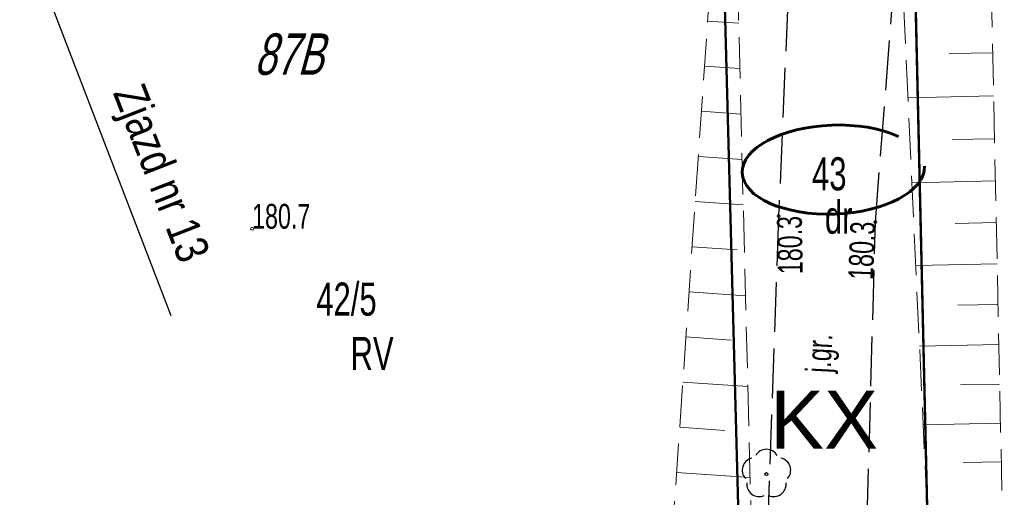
# Model space of a CAD drawing. Header units: metres. Extents: x 7429064 to 7431133, y 5709479 to 5714472.
# Tile 12 of 176: x 7429258 to 7429288, y 5709646 to 5709661. Entities that reach past the tile are written whole.
import ezdxf
from ezdxf.enums import TextEntityAlignment as Align

# ---------------------------------------------------------------- set-up
doc = ezdxf.new("R2010")
doc.units = ezdxf.units.M
for name, pattern in [('1', [0]), ('2_BUBZ02', [1.75, 1.25, -0.5]), ('2_KTJZ01', [2, 1.5, -0.5]), ('3_1', [0]), ('3_BUBZ02', [1.75, 1.25, -0.5]), ('3_BUBZ02G', [1.75, 1.25, -0.5]), ('3_KTJZ01', [2, 1.5, -0.5]), ('4', [2.5, 1.5, -1]), ('ACAD_ISO03W100', [30, 12, -18])]:
    doc.linetypes.add(name, pattern=pattern)
doc.layers.add('_1_Mapa', color=7, linetype='Continuous')
doc.layers.add('D_1_LINIA_OPIS_ZJAZDY', color=7, linetype='Continuous')
for name, color, linetype, lineweight in [('BUBZ_L_1', 252, '2_BUBZ02', 18), ('DZIAŁKI_WEJCIE _SIECI', 30, 'ACAD_ISO03W100', 60), ('EADTD_T_0', 252, 'Continuous', 25), ('KTJZ_E_T_0', 252, 'Continuous', 15), ('KTJZ_L_0', 252, '2_KTJZ01', 30), ('LINIE_ROZGRANICZAJACE_L_0', 252, 'Continuous', 50), ('MPZP', 252, 'Continuous', 50), ('OBOP_T_1', 82, 'Continuous', 30), ('OBREB_L_0', 252, '4', 18), ('RTPW_T_0', 252, 'Continuous', 15)]:
    doc.layers.add(name, color=color, linetype=linetype, lineweight=lineweight)
for name, color, linetype, lineweight, true_color in [('DZIALKA_L_0', 7, '1', 40, 0x008000), ('DZIALKA_T_0', 7, 'Continuous', 40, 0x008000), ('KONTUR_T_0', 7, 'Continuous', 18, 0x008000), ('UZYTKI_T_0', 7, 'Continuous', 18, 0x008000)]:
    doc.layers.add(name, color=color, linetype=linetype, lineweight=lineweight, true_color=true_color)
doc.styles.add('ARIAL', font='arial.ttf')
doc.styles.add('Styl Arial', font='arial.ttf', dxfattribs={"width": 0.8, "height": 0.9})

# ---------------------------------------------------------------- blocks, each defined once
blk = doc.blocks.new('3_OBOP02_01')
at = {"linetype": 'Continuous'}
blk.add_circle((0, 0), 0.045, dxfattribs=at)
for centre, start, end in [((0, 0.375), 30.1401, 149.8599), ((-0.357, 0.116), 102.1445, 221.86), ((0.357, 0.116), 318.14, 77.8555), ((-0.22, -0.303), 174.1482, 293.8542), ((0.22, -0.303), 246.1458, 5.8518)]:
    blk.add_arc(centre, 0.375, start, end, dxfattribs=at)
blk = doc.blocks.new('3_RTPW01')
at = {"linetype": 'Continuous'}
blk.add_circle((0, 0), 0.045, dxfattribs=at)
blk = doc.blocks.new('X-ref_MDCP_Szara')
at = {"layer": 'BUBZ_L_1', "linetype": '3_BUBZ02G'}
for p, q in [((7429279.452, 5709670.52), (7429277.439, 5709641.257)), ((7429287.72, 5709642.9), (7429287.31, 5709662.43))]:
    blk.add_line(p, q, dxfattribs=at)
at = {"layer": 'BUBZ_L_1', "linetype": '3_BUBZ02'}
for p, q in [((7429280.23, 5709639.6), (7429279.452, 5709670.52)), ((7429284.6, 5709662.895), (7429285.52, 5709643.01))]:
    blk.add_line(p, q, dxfattribs=at)
at = {"layer": 'BUBZ_L_1', "linetype": '3_1'}
for p, q in [((7429278.768, 5709660.582), (7429279.704, 5709660.517)), ((7429287.369, 5709659.625), (7429286.061, 5709659.598)), ((7429278.674, 5709659.218), (7429279.738, 5709659.145)), ((7429287.396, 5709658.318), (7429284.814, 5709658.263)), ((7429278.581, 5709657.855), (7429279.773, 5709657.773)), ((7429287.423, 5709657.027), (7429286.149, 5709657)), ((7429278.487, 5709656.492), (7429279.807, 5709656.401)), ((7429287.45, 5709655.752), (7429284.933, 5709655.699)), ((7429278.393, 5709655.129), (7429279.842, 5709655.029)), ((7429287.476, 5709654.494), (7429286.234, 5709654.468)), ((7429278.299, 5709653.766), (7429279.663, 5709653.672)), ((7429287.502, 5709653.251), (7429285.049, 5709653.2)), ((7429278.206, 5709652.403), (7429279.911, 5709652.285)), ((7429287.528, 5709652.024), (7429286.317, 5709651.999)), ((7429278.112, 5709651.039), (7429279.475, 5709650.946)), ((7429287.554, 5709650.813), (7429285.161, 5709650.762)), ((7429278.018, 5709649.676), (7429279.98, 5709649.541)), ((7429287.579, 5709649.616), (7429286.398, 5709649.592)), ((7429277.924, 5709648.313), (7429279.287, 5709648.219)), ((7429287.604, 5709648.435), (7429285.271, 5709648.386)), ((7429287.628, 5709647.269), (7429286.477, 5709647.245)), ((7429277.831, 5709646.95), (7429280.049, 5709646.797))]:
    blk.add_line(p, q, dxfattribs=at)
at = {"layer": 'DZIALKA_L_0', "linetype": '1'}
for p, q in [((7429284.72, 5709675.26), (7429285.527, 5709640.123)), ((7429279.02, 5709671.07), (7429279.899, 5709638.023))]:
    blk.add_line(p, q, dxfattribs=at)
at = {"layer": 'KTJZ_L_0', "linetype": '3_KTJZ01'}
for p, q in [((7429283.83, 5709654.51), (7429284.99, 5709669.38)), ((7429281.53, 5709669.16), (7429280.91, 5709654.69)), ((7429280.91, 5709654.69), (7429280.37, 5709639.68)), ((7429283.42, 5709639.56), (7429283.83, 5709654.51))]:
    blk.add_line(p, q, dxfattribs=at)
at = {"layer": 'LINIE_ROZGRANICZAJACE_L_0'}
for points in [[(7429284.72, 5709675.26), (7429285.527, 5709640.123)], [(7429284.72, 5709675.26), (7429285.527, 5709640.123)], [(7429279.207, 5709664.055), (7429279.899, 5709638.023)], [(7429279.207, 5709664.055), (7429279.899, 5709638.023)]]:
    blk.add_lwpolyline(points, dxfattribs=at)
at = {"layer": 'OBREB_L_0', "linetype": '4'}
blk.add_line((7429284.72, 5709675.26), (7429285.864, 5709625.46), dxfattribs=at)
at = {"layer": 'OBOP_T_1'}
blk.add_blockref('3_OBOP02_01', (7429280.542, 5709646.897), dxfattribs=at)
at = {"layer": 'RTPW_T_0'}
for p in [(7429280.91, 5709654.69), (7429283.83, 5709654.51), (7429265.02, 5709654.31)]:
    blk.add_blockref('3_RTPW01', p, dxfattribs=at)
at = {"layer": 'DZIALKA_T_0', "width": 0.7}
for s, p in [('43', (7429281.918, 5709656.467)), ('42/5', (7429266.958, 5709652.683))]:
    blk.add_text(s, height=1, dxfattribs=at).set_placement(p, align=Align.TOP_LEFT)
at = {"layer": 'EADTD_T_0', "oblique": 15, "width": 0.7}
blk.add_text('87B', height=1.25, dxfattribs=at).set_placement((7429266.124, 5709658.958), align=Align.CENTER)
at = {"layer": 'KONTUR_T_0', "width": 0.7}
blk.add_text('RV', height=1, dxfattribs=at).set_placement((7429267.992, 5709651.041), align=Align.TOP_LEFT)
at = {"layer": 'KTJZ_E_T_0', "width": 0.7}
blk.add_text('j.gr.', height=0.75, rotation=87.1193, dxfattribs=at).set_placement((7429282.227, 5709650.544), align=Align.MIDDLE)
at = {"layer": 'MPZP', "style": 'ARIAL'}
blk.add_text('KX', height=1.75, dxfattribs=at).set_placement((7429280.649, 5709647.667))
at = {"layer": 'RTPW_T_0', "width": 0.7}
blk.add_text('180.7', height=0.75, dxfattribs=at).set_placement((7429265.02, 5709654.31))
blk.add_text('180.3', height=0.75, rotation=90.9765, dxfattribs=at).set_placement((7429280.858, 5709654.685), align=Align.TOP_RIGHT)
blk.add_text('180.3', height=0.75, rotation=87.6527, dxfattribs=at).set_placement((7429283.83, 5709654.51), align=Align.RIGHT)
at = {"layer": 'UZYTKI_T_0', "width": 0.7}
blk.add_text('dr', height=1, dxfattribs=at).set_placement((7429282.306, 5709655.158), align=Align.TOP_LEFT)

msp = doc.modelspace()

# ---------------------------------------------------------------- linework, layer by layer
at = {"layer": 'D_1_LINIA_OPIS_ZJAZDY', "flags": 128}
msp.add_lwpolyline([(7429256.573, 5709667.276), (7429262.564, 5709651.692)], dxfattribs=at)
at = {"layer": 'DZIAŁKI_WEJCIE _SIECI'}
msp.add_ellipse((7429282.562, 5709656.095, -77.987), major_axis=(2.751, 0.1), ratio=0.488352, dxfattribs=at)

# ---------------------------------------------------------------- block references
at = {"layer": '_1_Mapa'}
msp.add_blockref('X-ref_MDCP_Szara', (0, 0), dxfattribs=at)

# ---------------------------------------------------------------- texts
at = {"layer": 'D_1_LINIA_OPIS_ZJAZDY', "color": 7, "linetype": 'Continuous', "lineweight": -3, "insert": (7429261.138, 5709658.541), "char_height": 1, "width": 9.4699, "attachment_point": 4, "rotation": 291.3238, "style": 'Styl Arial'}
msp.add_mtext('Zjazd nr 13', dxfattribs=at)

doc.saveas('drawing.dxf')
